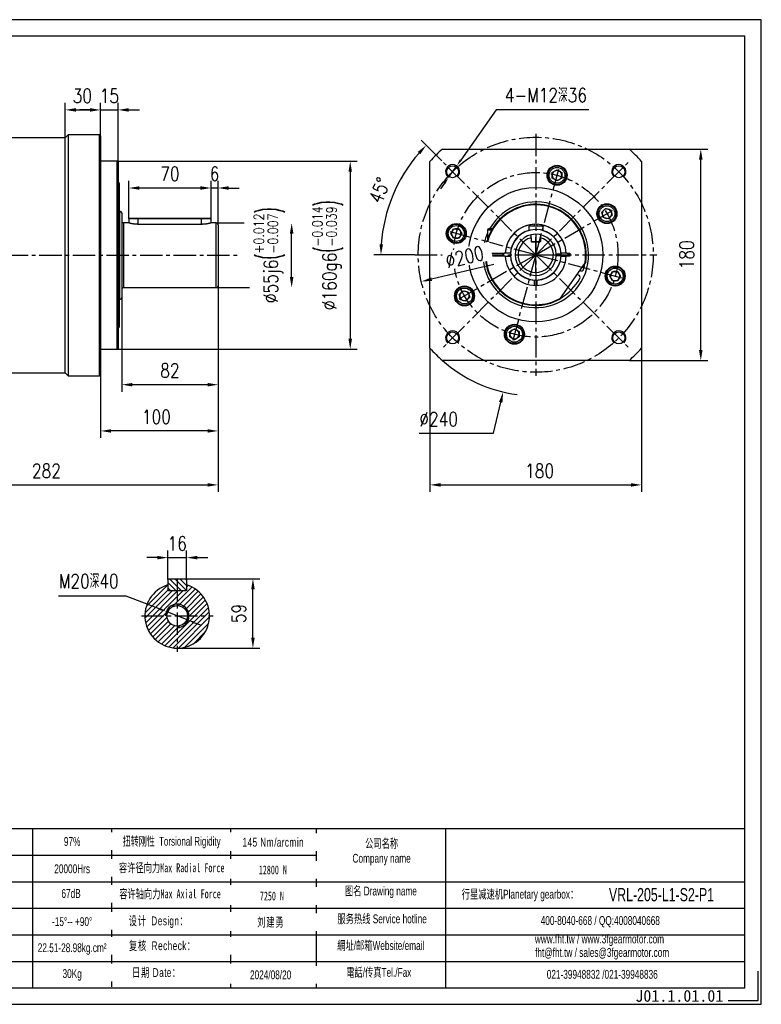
# Model space of a CAD drawing. Header units: millimetres. Extents: x 2126 to 3311, y 267 to 1104.
# Tile 6 of 6: x 2680 to 3311, y 267 to 1104. Entities that reach past the tile are written whole.
import ezdxf

# ---------------------------------------------------------------- set-up
doc = ezdxf.new("R2010")
doc.units = ezdxf.units.MM
doc.linetypes.add('CENTER2', pattern=[28.575, 19.05, -3.175, 3.175, -3.175])
for name, color, linetype in [('1轮廓实线层', 7, 'Continuous'), ('2细线层', 4, 'Continuous'), ('3中心线层', 1, 'CENTER2'), ('5剖面线层', 2, 'Continuous'), ('6文字层', 3, 'Continuous'), ('7标注层', 4, 'Continuous'), ('SLD-0', 7, 'Continuous'), ('图框_外框线', 7, 'Continuous')]:
    doc.layers.add(name, color=color, linetype=linetype)
doc.styles.add('TH_GBDIM', font='romans.shx', dxfattribs={"width": 0.8, "bigfont": 'gbcbig.shx'})
doc.styles.add('标准', font='arial.ttf', dxfattribs={"width": 0.667})
doc.styles.add('样式 1', font='txt')
doc.dimstyles.new('TH_GBDIM', dxfattribs={"dimscale": 6, "dimtxt": 4.5, "dimasz": 3, "dimexe": 2, "dimexo": 0, "dimgap": 1.5, "dimtad": 1, "dimdec": 1, "dimdsep": 46, "dimtxsty": 'TH_GBDIM', "dimcen": 2.5, "dimclrd": 130, "dimclre": 130, "dimclrt": 3, "dimadec": 0, "dimazin": 0, "dimtfac": 0.714286, "dimtdec": 1, "dimtmove": 0, "dimatfit": 3, "dimfxl": 1, "dimtzin": 0, "dimlwd": -1, "dimlwe": -1, "dimarcsym": 0})

# ---------------------------------------------------------------- blocks, each defined once
blk = doc.blocks.new('*U7')
at = {"layer": '3中心线层'}
blk.add_line((-39.9, -39.9), (39.9, 39.9), dxfattribs=at)
blk = doc.blocks.new('*U6')
at = {"layer": '1轮廓实线层', "color": 0, "linetype": 'ByBlock', "lineweight": -2, "transparency": 16777216}
for p, rotation in [((2649.2, 4079.53), 90), ((2649.2, 3999.73), 180), ((2729.01, 3999.73), 270)]:
    blk.add_blockref('*U7', p, dxfattribs=dict(at, rotation=rotation))
blk.add_blockref('*U7', (2729.01, 4079.53), dxfattribs=at)
blk = doc.blocks.new('*D8')
at = {"layer": '7标注层', "color": 130}
for p, q in [((3039.27, 984.02), (3021.69, 1001.6)), ((3016.08, 904.21), (2981.35, 904.21))]:
    blk.add_line(p, q, dxfattribs=at)
blk.add_arc((3119.08, 904.21), 131.73, 138.91535, 176.08465, dxfattribs=at)
for points in [[(3020.88, 989.76), (3018.69, 991.8), (3025.93, 997.36)], [(2986.16, 913.26), (2989.15, 913.15), (2987.35, 904.21)]]:
    blk.add_solid(points, dxfattribs=at)
at = {"layer": 'Defpoints', "color": 0}
for p in [(3039.27, 984.02), (3005, 970.07), (3016.08, 904.21), (3119.08, 904.21), (3222.08, 904.21)]:
    blk.add_point(p, dxfattribs=at)
at = {"layer": '7标注层', "color": 3, "insert": (2986.19, 958.96), "char_height": 12, "attachment_point": 5, "rotation": 67.60753, "style": 'TH_GBDIM'}
blk.add_mtext('45%%d', dxfattribs=at)
blk = doc.blocks.new('*D9')
at = {"layer": '7标注层', "color": 130}
for p, q in [((3085.35, 1027.48), (3055.27, 984.73)), ((3164.17, 1027.48), (3085.35, 1027.48)), ((3044.91, 970.01), (3051.82, 979.83)), ((3041.46, 965.11), (3038.01, 960.2))]:
    blk.add_line(p, q, dxfattribs=at)
for points in [[(3054.45, 985.31), (3056.09, 984.16), (3051.82, 979.83)], [(3042.28, 964.53), (3040.64, 965.68), (3044.91, 970.01)]]:
    blk.add_solid(points, dxfattribs=at)
at = {"layer": 'Defpoints', "color": 0}
for p in [(3051.82, 979.83), (3044.91, 970.01)]:
    blk.add_point(p, dxfattribs=at)
at = {"layer": '7标注层', "color": 3, "insert": (3127.76, 1039.94), "char_height": 12, "attachment_point": 5, "style": 'TH_GBDIM'}
blk.add_mtext('{4-M12深36}{}{}', dxfattribs=at)
blk = doc.blocks.new('*D10')
at = {"layer": '7标注层', "color": 130}
for p, q in [((3029.08, 824.84), (3029.08, 702.44)), ((3209.08, 824.84), (3209.08, 702.44)), ((3038.08, 708.44), (3200.08, 708.44))]:
    blk.add_line(p, q, dxfattribs=at)
for points in [[(3038.08, 709.94), (3038.08, 706.94), (3029.08, 708.44)], [(3200.08, 706.94), (3200.08, 709.94), (3209.08, 708.44)]]:
    blk.add_solid(points, dxfattribs=at)
at = {"layer": 'Defpoints', "color": 0}
for p in [(3029.08, 824.84), (3209.08, 824.84), (3209.08, 708.44)]:
    blk.add_point(p, dxfattribs=at)
at = {"layer": '7标注层', "color": 3, "insert": (3122.34, 720.44), "char_height": 12, "attachment_point": 5, "style": 'TH_GBDIM'}
blk.add_mtext('180', dxfattribs=at)
blk = doc.blocks.new('*D11')
at = {"layer": '7标注层', "color": 130}
for p, q in [((2713.07, 614.17), (2770.4, 614.17)), ((2770.4, 614.17), (2799.15, 602.89)), ((2823.35, 593.39), (2804.73, 600.69)), ((2828.94, 591.19), (2834.52, 589))]:
    blk.add_line(p, q, dxfattribs=at)
for points in [[(2798.78, 601.95), (2799.51, 603.82), (2804.73, 600.69)], [(2829.3, 592.13), (2828.57, 590.26), (2823.35, 593.39)]]:
    blk.add_solid(points, dxfattribs=at)
at = {"layer": 'Defpoints', "color": 0}
for p in [(2804.73, 600.69), (2823.35, 593.39)]:
    blk.add_point(p, dxfattribs=at)
at = {"layer": '7标注层', "color": 3, "insert": (2738.74, 626.63), "char_height": 12, "attachment_point": 5, "style": 'TH_GBDIM'}
blk.add_mtext('{M20深40}{}{}', dxfattribs=at)
blk = doc.blocks.new('*D12')
at = {"layer": '7标注层', "color": 130}
for p, q in [((2797.04, 646.55), (2788.04, 646.55)), ((2806.04, 627.94), (2806.04, 652.55)), ((2806.04, 646.55), (2822.04, 646.55)), ((2822.04, 627.94), (2822.04, 652.55)), ((2831.04, 646.55), (2840.04, 646.55))]:
    blk.add_line(p, q, dxfattribs=at)
for points in [[(2797.04, 645.05), (2797.04, 648.05), (2806.04, 646.55)], [(2831.04, 648.05), (2831.04, 645.05), (2822.04, 646.55)]]:
    blk.add_solid(points, dxfattribs=at)
at = {"layer": 'Defpoints', "color": 0}
for p in [(2822.04, 646.55), (2806.04, 627.94), (2822.04, 627.94)]:
    blk.add_point(p, dxfattribs=at)
at = {"layer": '7标注层', "color": 3, "insert": (2814.04, 658.55), "char_height": 12, "attachment_point": 5, "style": 'TH_GBDIM'}
blk.add_mtext('16', dxfattribs=at)
blk = doc.blocks.new('*D13')
at = {"layer": '7标注层', "color": 130}
for p, q in [((2821.44, 628.54), (2884.46, 628.54)), ((2878.46, 578.54), (2878.46, 619.54)), ((2814.04, 569.54), (2884.46, 569.54))]:
    blk.add_line(p, q, dxfattribs=at)
for points in [[(2879.96, 619.54), (2876.96, 619.54), (2878.46, 628.54)], [(2876.96, 578.54), (2879.96, 578.54), (2878.46, 569.54)]]:
    blk.add_solid(points, dxfattribs=at)
at = {"layer": 'Defpoints', "color": 0}
for p in [(2821.44, 628.54), (2878.46, 628.54), (2814.04, 569.54)]:
    blk.add_point(p, dxfattribs=at)
at = {"layer": '7标注层', "color": 3, "insert": (2866.46, 599.04), "char_height": 12, "attachment_point": 5, "rotation": 90, "style": 'TH_GBDIM'}
blk.add_mtext('59', dxfattribs=at)
blk = doc.blocks.new('*D14')
at = {"layer": '7标注层', "color": 130}
for p, q in [((2847.31, 931.31), (2871.11, 931.31)), ((2911.4, 885.31), (2911.4, 922.31)), ((2847.31, 876.31), (2875.55, 876.31))]:
    blk.add_line(p, q, dxfattribs=at)
for points in [[(2912.9, 922.31), (2909.9, 922.31), (2911.4, 931.31)], [(2909.9, 885.31), (2912.9, 885.31), (2911.4, 876.31)]]:
    blk.add_solid(points, dxfattribs=at)
at = {"layer": 'Defpoints', "color": 0}
for p in [(2847.31, 931.31), (2911.4, 931.31), (2847.31, 876.31)]:
    blk.add_point(p, dxfattribs=at)
at = {"layer": '7标注层', "color": 3, "insert": (2892.34, 903.81), "char_height": 12, "attachment_point": 5, "rotation": 90, "style": 'TH_GBDIM'}
blk.add_mtext('{%%c55}{}{j6\\H0.7143x;{\\H2x;\\W0.5;(}\\S+0.012^ -0.007;{\\H2x;\\W0.5;)}}', dxfattribs=at)
blk = doc.blocks.new('*D15')
at = {"layer": '7标注层', "color": 130}
for p, q in [((2763.01, 983.81), (2967.24, 983.81)), ((2961.24, 974.81), (2961.24, 832.81)), ((2763.01, 823.81), (2967.24, 823.81))]:
    blk.add_line(p, q, dxfattribs=at)
for points in [[(2962.74, 974.81), (2959.74, 974.81), (2961.24, 983.81)], [(2959.74, 832.81), (2962.74, 832.81), (2961.24, 823.81)]]:
    blk.add_solid(points, dxfattribs=at)
at = {"layer": 'Defpoints', "color": 0}
for p in [(2763.01, 983.81), (2763.01, 823.81), (2961.24, 823.81)]:
    blk.add_point(p, dxfattribs=at)
at = {"layer": '7标注层', "color": 3, "insert": (2942.18, 903.81), "char_height": 12, "attachment_point": 5, "rotation": 90, "style": 'TH_GBDIM'}
blk.add_mtext('{%%c160}{}{g6\\H0.7143x;{\\H2x;\\W0.5;(}\\S-0.014^ -0.039;{\\H2x;\\W0.5;)}}', dxfattribs=at)
blk = doc.blocks.new('*D16')
at = {"layer": '7标注层', "color": 130}
for p, q in [((2848.81, 877.81), (2848.81, 787.69)), ((2766.81, 867.81), (2766.81, 787.69)), ((2839.81, 793.69), (2775.81, 793.69))]:
    blk.add_line(p, q, dxfattribs=at)
for points in [[(2775.81, 795.19), (2775.81, 792.19), (2766.81, 793.69)], [(2839.81, 792.19), (2839.81, 795.19), (2848.81, 793.69)]]:
    blk.add_solid(points, dxfattribs=at)
at = {"layer": 'Defpoints', "color": 0}
for p in [(2848.81, 877.81), (2766.81, 867.81), (2766.81, 793.69)]:
    blk.add_point(p, dxfattribs=at)
at = {"layer": '7标注层', "color": 3, "insert": (2807.81, 805.69), "char_height": 12, "attachment_point": 5, "style": 'TH_GBDIM'}
blk.add_mtext('82', dxfattribs=at)
blk = doc.blocks.new('*D17')
at = {"layer": '7标注层', "color": 130}
for p, q in [((2848.81, 877.81), (2848.81, 748.35)), ((2748.81, 802.11), (2748.81, 748.35)), ((2839.81, 754.35), (2757.81, 754.35))]:
    blk.add_line(p, q, dxfattribs=at)
for points in [[(2757.81, 755.85), (2757.81, 752.85), (2748.81, 754.35)], [(2839.81, 752.85), (2839.81, 755.85), (2848.81, 754.35)]]:
    blk.add_solid(points, dxfattribs=at)
at = {"layer": 'Defpoints', "color": 0}
for p in [(2848.81, 877.81), (2748.81, 802.11), (2748.81, 754.35)]:
    blk.add_point(p, dxfattribs=at)
at = {"layer": '7标注层', "color": 3, "insert": (2796.31, 766.35), "char_height": 12, "attachment_point": 5, "style": 'TH_GBDIM'}
blk.add_mtext('100', dxfattribs=at)
blk = doc.blocks.new('*D18')
at = {"layer": '7标注层', "color": 130}
for p, q in [((2718.81, 1003.81), (2718.81, 1033.48)), ((2748.81, 1005.51), (2748.81, 1033.48)), ((2727.81, 1027.48), (2739.81, 1027.48))]:
    blk.add_line(p, q, dxfattribs=at)
for points in [[(2727.81, 1028.98), (2727.81, 1025.98), (2718.81, 1027.48)], [(2739.81, 1025.98), (2739.81, 1028.98), (2748.81, 1027.48)]]:
    blk.add_solid(points, dxfattribs=at)
at = {"layer": 'Defpoints', "color": 0}
for p in [(2748.81, 1027.48), (2748.81, 1005.51), (2718.81, 1003.81)]:
    blk.add_point(p, dxfattribs=at)
at = {"layer": '7标注层', "color": 3, "insert": (2733.35, 1039.48), "char_height": 12, "attachment_point": 5, "style": 'TH_GBDIM'}
blk.add_mtext('30', dxfattribs=at)
blk = doc.blocks.new('*D19')
at = {"layer": '7标注层', "color": 130}
for p, q in [((2748.81, 1005.51), (2748.81, 1033.48)), ((2763.81, 983.01), (2763.81, 1033.48)), ((2739.81, 1027.48), (2730.81, 1027.48)), ((2748.81, 1027.48), (2763.81, 1027.48)), ((2772.81, 1027.48), (2781.81, 1027.48))]:
    blk.add_line(p, q, dxfattribs=at)
for points in [[(2739.81, 1025.98), (2739.81, 1028.98), (2748.81, 1027.48)], [(2772.81, 1028.98), (2772.81, 1025.98), (2763.81, 1027.48)]]:
    blk.add_solid(points, dxfattribs=at)
at = {"layer": 'Defpoints', "color": 0}
for p in [(2763.81, 1027.48), (2748.81, 1005.51), (2763.81, 983.01)]:
    blk.add_point(p, dxfattribs=at)
at = {"layer": '7标注层', "color": 3, "insert": (2756.31, 1039.48), "char_height": 12, "attachment_point": 5, "style": 'TH_GBDIM'}
blk.add_mtext('15', dxfattribs=at)
blk = doc.blocks.new('*D20')
at = {"layer": '7标注层', "color": 130}
for p, q in [((2842.81, 934.71), (2842.81, 967.03)), ((2848.81, 929.81), (2848.81, 967.03)), ((2833.81, 961.03), (2824.81, 961.03)), ((2848.81, 961.03), (2842.81, 961.03)), ((2857.81, 961.03), (2866.81, 961.03))]:
    blk.add_line(p, q, dxfattribs=at)
for points in [[(2833.81, 959.53), (2833.81, 962.53), (2842.81, 961.03)], [(2857.81, 962.53), (2857.81, 959.53), (2848.81, 961.03)]]:
    blk.add_solid(points, dxfattribs=at)
at = {"layer": 'Defpoints', "color": 0}
for p in [(2842.81, 961.03), (2842.81, 934.71), (2848.81, 929.81)]:
    blk.add_point(p, dxfattribs=at)
at = {"layer": '7标注层', "color": 3, "insert": (2845.81, 973.03), "char_height": 12, "attachment_point": 5, "style": 'TH_GBDIM'}
blk.add_mtext('6', dxfattribs=at)
blk = doc.blocks.new('*D21')
at = {"layer": '7标注层', "color": 130}
for p, q in [((2772.81, 934.71), (2772.81, 967.03)), ((2842.81, 934.71), (2842.81, 967.03)), ((2833.81, 961.03), (2781.81, 961.03))]:
    blk.add_line(p, q, dxfattribs=at)
for points in [[(2781.81, 962.53), (2781.81, 959.53), (2772.81, 961.03)], [(2833.81, 959.53), (2833.81, 962.53), (2842.81, 961.03)]]:
    blk.add_solid(points, dxfattribs=at)
at = {"layer": 'Defpoints', "color": 0}
for p in [(2772.81, 961.03), (2772.81, 934.71), (2842.81, 934.71)]:
    blk.add_point(p, dxfattribs=at)
at = {"layer": '7标注层', "color": 3, "insert": (2807.81, 973.03), "char_height": 12, "attachment_point": 5, "style": 'TH_GBDIM'}
blk.add_mtext('70', dxfattribs=at)
blk = doc.blocks.new('*D22')
at = {"layer": '7标注层', "color": 130}
for p, q in [((3119.08, 889.21), (3119.08, 919.21)), ((3104.08, 904.21), (3134.08, 904.21)), ((3083.03, 752.43), (3089.27, 778.7)), ((3019.8, 752.43), (3083.03, 752.43))]:
    blk.add_line(p, q, dxfattribs=at)
blk.add_arc((3119.08, 904.21), 120, 228.59038, 262.37086, dxfattribs=at)
blk.add_solid([(3090.73, 778.36), (3087.81, 779.05), (3091.35, 787.46)], dxfattribs=at)
at = {"layer": 'Defpoints', "color": 0}
for p in [(3146.81, 1020.96), (3091.35, 787.46)]:
    blk.add_point(p, dxfattribs=at)
at = {"layer": '7标注层', "color": 3, "insert": (3036.48, 764.43), "char_height": 12, "attachment_point": 5, "style": 'TH_GBDIM'}
blk.add_mtext('{∅240}{}{}', dxfattribs=at)
blk = doc.blocks.new('*D23')
at = {"layer": '7标注层', "color": 130}
for p, q in [((3198.45, 994.21), (3265.51, 994.21)), ((3259.51, 823.21), (3259.51, 985.21)), ((3198.45, 814.21), (3265.51, 814.21))]:
    blk.add_line(p, q, dxfattribs=at)
for points in [[(3261.01, 985.21), (3258.01, 985.21), (3259.51, 994.21)], [(3258.01, 823.21), (3261.01, 823.21), (3259.51, 814.21)]]:
    blk.add_solid(points, dxfattribs=at)
at = {"layer": 'Defpoints', "color": 0}
for p in [(3198.45, 994.21), (3259.51, 994.21), (3198.45, 814.21)]:
    blk.add_point(p, dxfattribs=at)
at = {"layer": '7标注层', "color": 3, "insert": (3247.51, 904.21), "char_height": 12, "attachment_point": 5, "rotation": 90, "style": 'TH_GBDIM'}
blk.add_mtext('180', dxfattribs=at)
blk = doc.blocks.new('*D28')
at = {"layer": '7标注层', "color": 130}
for p, q in [((2848.81, 877.81), (2848.81, 702.44)), ((2566.81, 814.61), (2566.81, 702.44)), ((2575.81, 708.44), (2839.81, 708.44))]:
    blk.add_line(p, q, dxfattribs=at)
for points in [[(2575.81, 709.94), (2575.81, 706.94), (2566.81, 708.44)], [(2839.81, 706.94), (2839.81, 709.94), (2848.81, 708.44)]]:
    blk.add_solid(points, dxfattribs=at)
at = {"layer": 'Defpoints', "color": 0}
for p in [(2848.81, 877.81), (2566.81, 814.61), (2848.81, 708.44)]:
    blk.add_point(p, dxfattribs=at)
at = {"layer": '7标注层', "color": 3, "insert": (2702.74, 720.44), "char_height": 12, "attachment_point": 5, "style": 'TH_GBDIM'}
blk.add_mtext('282', dxfattribs=at)
blk = doc.blocks.new('*D31')
at = {"layer": '7标注层', "color": 130}
blk.add_line((3083.41, 895.87), (3030.46, 883.5), dxfattribs=at)
blk.add_solid([(3030.12, 884.96), (3030.81, 882.04), (3021.7, 881.45)], dxfattribs=at)
at = {"layer": 'Defpoints', "color": 0}
for p in [(3216.45, 926.97), (3021.7, 881.45)]:
    blk.add_point(p, dxfattribs=at)
at = {"layer": '7标注层', "color": 3, "insert": (3058.59, 902.39), "char_height": 12, "attachment_point": 5, "rotation": 13.15674, "style": 'TH_GBDIM'}
blk.add_mtext('∅200', dxfattribs=at)

msp = doc.modelspace()

# ---------------------------------------------------------------- hatches: boundary and pattern name
at = {"layer": '5剖面线层'}
h = msp.add_hatch(dxfattribs=at)
h.set_pattern_fill('ANSI31', color=256, angle=90)
h.set_pattern_definition([(135, (535.024, -2505.191), (-2.245064, -2.245064), [])])
h.paths.add_polyline_path([(2822.04, 627.94), (2821.44, 628.54), (2814.04, 628.54), (2814.04, 618.54), (2821.44, 618.54), (2822.04, 619.14)])
h.paths.add_polyline_path([(2814.04, 628.54), (2806.64, 628.54), (2806.04, 627.94), (2806.04, 619.14), (2806.64, 618.54), (2814.04, 618.54)])
h = msp.add_hatch(dxfattribs=at)
h.set_pattern_fill('ANSI31', color=256)
h.set_pattern_definition([(45, (535.024, -2505.191), (-2.245064, 2.245064), [])])
h.paths.add_polyline_path([(2822.04, 623.35), (2822.04, 619.14), (2822.04, 618.54), (2821.44, 618.54), (2814.04, 618.54), (2814.04, 607.04, -0.414214), (2824.04, 597.04), (2841.54, 597.04, 0.330174)])
h.paths.add_polyline_path([(2841.54, 597.04), (2824.04, 597.04, -0.414214), (2814.04, 587.04), (2814.04, 569.54, 0.414214)])
h.paths.add_polyline_path([(2814.04, 587.04), (2814.04, 588.29, -0.414214), (2805.29, 597.04), (2786.54, 597.04, 0.414214), (2814.04, 569.54)])
h.paths.add_polyline_path([(2814.04, 618.54), (2806.64, 618.54), (2806.04, 618.54), (2806.04, 619.14), (2806.04, 623.35, 0.330174), (2786.54, 597.04), (2804.04, 597.04, -0.414214), (2814.04, 607.04)])
h.paths.add_polyline_path([(2814.04, 605.79), (2814.04, 607.04, 0.414214), (2804.04, 597.04), (2805.29, 597.04, -0.414214)], flags=17)
h.paths.add_polyline_path([(2814.04, 607.04), (2814.04, 605.79, -0.414214), (2822.79, 597.04), (2824.04, 597.04, 0.414214)], flags=17)
h.paths.add_polyline_path([(2824.04, 597.04), (2822.79, 597.04, -0.414214), (2814.04, 588.29), (2814.04, 587.04, 0.414214)], flags=17)

# ---------------------------------------------------------------- linework, layer by layer
at = {"layer": '1轮廓实线层', "linetype": 'Continuous', "lineweight": 30}
for p, q in [((2721.31, 1006.31), (2718.81, 1003.81)), ((2748.01, 1006.31), (2721.31, 1006.31)), ((2721.31, 1006.31), (2721.31, 801.31)), ((2748.81, 1005.51), (2748.01, 1006.31)), ((2748.01, 801.31), (2748.01, 1006.31)), ((2748.81, 1005.51), (2748.81, 802.11)), ((2718.81, 1003.81), (2658.11, 1003.81)), ((2718.81, 803.81), (2718.81, 1003.81)), ((3039.7, 994.21), (3198.45, 994.21)), ((2763.01, 983.81), (2748.81, 983.81)), ((2763.81, 983.01), (2763.01, 983.81)), ((2763.01, 903.81), (2763.01, 983.81)), ((2763.81, 983.01), (2763.81, 903.81)), ((3029.08, 824.84), (3029.08, 983.58)), ((3209.08, 983.58), (3209.08, 824.84)), ((3133.19, 974.13), (3137.19, 976.44)), ((3133.19, 969.52), (3133.19, 974.13)), ((3137.19, 976.44), (3141.19, 974.13)), ((3141.19, 974.13), (3141.19, 969.52)), ((3144.84, 974.35), (3144.79, 974.34)), ((3145.17, 972.88), (3145.13, 972.87)), ((2764.81, 964.81), (2763.81, 965.81)), ((2764.81, 903.81), (2764.81, 964.81)), ((3137.19, 967.21), (3133.19, 969.52)), ((3141.19, 969.52), (3137.19, 967.21)), ((2765.31, 941.31), (2764.81, 941.31)), ((2765.31, 903.81), (2765.31, 941.31)), ((2766.81, 939.81), (2766.81, 903.81)), ((3175.24, 940.41), (3178.5, 943.67)), ((3176.43, 935.94), (3175.24, 940.41)), ((3178.5, 943.67), (3182.96, 942.48)), ((3182.96, 942.48), (3184.16, 938.02)), ((2772.81, 931.31), (2768.31, 931.31)), ((2768.31, 931.31), (2768.31, 903.81)), ((2773.41, 935.31), (2772.81, 934.71)), ((2772.81, 934.71), (2772.81, 931.31)), ((2780.81, 934.71), (2772.81, 934.71)), ((2773.41, 935.31), (2780.81, 935.31)), ((2780.81, 934.71), (2780.81, 935.31)), ((2780.81, 935.31), (2834.81, 935.31)), ((2834.81, 934.71), (2780.81, 934.71)), ((2780.81, 930.12), (2780.81, 934.71)), ((2834.81, 930.12), (2780.81, 930.12)), ((2834.81, 935.31), (2834.81, 934.71)), ((2834.81, 935.31), (2842.21, 935.31)), ((2842.81, 934.71), (2834.81, 934.71)), ((2834.81, 930.12), (2834.81, 934.71)), ((2842.81, 934.71), (2842.21, 935.31)), ((2842.81, 931.31), (2842.81, 934.71)), ((2847.31, 931.31), (2842.81, 931.31)), ((2847.31, 903.81), (2847.31, 931.31)), ((3048.94, 929.97), (3048.95, 929.92)), ((3050.41, 930.31), (3050.42, 930.26)), ((3117.83, 930.18), (3117.83, 929.68)), ((3120.33, 929.68), (3120.33, 930.18)), ((3180.89, 934.75), (3176.43, 935.94)), ((3184.16, 938.02), (3180.89, 934.75)), ((3186.09, 934.31), (3186.04, 934.34)), ((3186.89, 935.59), (3186.84, 935.61)), ((2848.81, 929.81), (2848.81, 903.81)), ((3046.84, 922.33), (3049.15, 926.33)), ((3049.15, 918.33), (3046.84, 922.33)), ((3049.15, 926.33), (3053.77, 926.33)), ((3053.77, 926.33), (3056.08, 922.33)), ((3056.08, 922.33), (3053.77, 918.33)), ((3078.08, 925.21), (3078.08, 917.17)), ((3081.55, 925.21), (3078.08, 925.21)), ((3079.33, 926.46), (3082.28, 926.46)), ((3113.08, 928.41), (3113.51, 928.51)), ((3117.83, 928.51), (3113.08, 928.51)), ((3113.08, 928.51), (3113.08, 924.94)), ((3117.83, 929.68), (3117.83, 928.51)), ((3120.33, 928.51), (3117.83, 928.51)), ((3120.33, 928.51), (3120.33, 929.68)), ((3125.08, 928.51), (3120.33, 928.51)), ((3124.64, 928.51), (3125.08, 928.41)), ((3125.08, 928.51), (3125.08, 924.94)), ((3053.77, 918.33), (3049.15, 918.33)), ((3115.08, 918.67), (3115.08, 921.25)), ((3115.08, 918.67), (3115.08, 915.61)), ((3115.08, 917.84), (3115.08, 915.21)), ((3115.08, 915.61), (3115.48, 915.21)), ((3123.08, 915.21), (3115.08, 915.21)), ((3115.48, 915.21), (3122.68, 915.21)), ((3122.68, 915.21), (3123.08, 915.61)), ((3123.08, 921.25), (3123.08, 918.67)), ((3123.08, 918.67), (3123.08, 915.61)), ((3123.08, 915.21), (3123.08, 917.84)), ((3076.59, 905.46), (3076.09, 905.46)), ((3076.59, 905.46), (3092.61, 905.46)), ((3081.08, 905.46), (3081.08, 902.96)), ((3091.08, 902.96), (3091.08, 905.46)), ((3093.11, 905.46), (3092.61, 905.46)), ((3093.61, 905.46), (3093.11, 905.46)), ((3097.53, 905.46), (3093.61, 905.46)), ((3140.62, 905.46), (3140.47, 905.46)), ((3144.55, 905.46), (3140.62, 905.46)), ((3145.05, 905.46), (3144.55, 905.46)), ((3145.55, 905.46), (3145.05, 905.46)), ((3145.55, 905.46), (3148.08, 905.46)), ((3147.5, 902.96), (3147.5, 905.46)), ((3148.08, 905.46), (3148.08, 902.96)), ((2763.01, 823.81), (2763.01, 903.81)), ((2763.81, 903.81), (2763.81, 824.61)), ((2764.81, 842.81), (2764.81, 903.81)), ((2765.31, 866.31), (2765.31, 903.81)), ((2766.81, 903.81), (2766.81, 867.81)), ((2768.31, 903.81), (2768.31, 876.31)), ((2847.31, 876.31), (2847.31, 903.81)), ((2848.81, 903.81), (2848.81, 877.81)), ((3076.09, 902.96), (3076.59, 902.96)), ((3093.11, 902.96), (3076.59, 902.96)), ((3093.11, 902.96), (3093.61, 902.96)), ((3093.61, 902.96), (3097.53, 902.96)), ((3136.87, 904.71), (3136.57, 904.71)), ((3136.57, 903.71), (3136.87, 903.71)), ((3140.57, 904.71), (3136.87, 904.71)), ((3136.87, 903.71), (3140.57, 903.71)), ((3140.29, 867.38), (3160.94, 896.87)), ((3140.62, 902.96), (3144.55, 902.96)), ((3144.55, 902.96), (3145.05, 902.96)), ((3148.08, 902.96), (3145.05, 902.96)), ((3161.6, 897.82), (3160.94, 896.87)), ((3156.68, 890.8), (3157.08, 890.64)), ((3182.07, 886.09), (3184.38, 890.09)), ((3184.38, 890.09), (3189, 890.09)), ((3189, 890.09), (3191.31, 886.09)), ((3117.83, 882.67), (3117.83, 878.74)), ((3120.33, 878.74), (3120.33, 882.67)), ((3155.54, 886.94), (3154.33, 887.44)), ((3184.38, 882.09), (3182.07, 886.09)), ((3189, 882.09), (3184.38, 882.09)), ((3191.31, 886.09), (3189, 882.09)), ((2768.31, 876.31), (2847.31, 876.31)), ((3051.26, 872.83), (3051.31, 872.81)), ((3052.06, 874.11), (3052.11, 874.08)), ((3053.99, 870.41), (3057.26, 873.67)), ((3057.26, 873.67), (3061.72, 872.48)), ((3061.72, 872.48), (3062.92, 868.02)), ((3117.83, 878.74), (3117.83, 878.24)), ((3120.33, 878.24), (3120.33, 878.74)), ((3187.75, 878.11), (3187.73, 878.16)), ((3189.22, 878.45), (3189.2, 878.5)), ((2764.81, 866.31), (2765.31, 866.31)), ((3055.19, 865.94), (3053.99, 870.41)), ((3059.65, 864.75), (3055.19, 865.94)), ((3062.92, 868.02), (3059.65, 864.75)), ((3140.29, 867.38), (3139.63, 866.44)), ((2763.81, 841.81), (2764.81, 842.81)), ((3096.96, 838.91), (3100.96, 841.21)), ((3096.96, 834.29), (3096.96, 838.91)), ((3100.96, 841.21), (3104.96, 838.91)), ((3104.96, 838.91), (3104.96, 834.29)), ((3092.98, 835.54), (3093.03, 835.56)), ((3093.32, 834.07), (3093.36, 834.09)), ((3100.96, 831.98), (3096.96, 834.29)), ((3104.96, 834.29), (3100.96, 831.98)), ((2748.81, 823.81), (2763.01, 823.81)), ((2763.01, 823.81), (2763.81, 824.61)), ((3198.45, 814.21), (3039.7, 814.21)), ((2658.11, 803.81), (2718.81, 803.81)), ((2718.81, 803.81), (2721.31, 801.31)), ((2721.31, 801.31), (2748.01, 801.31)), ((2748.01, 801.31), (2748.81, 802.11))]:
    msp.add_line(p, q, dxfattribs=at)
at = {"layer": '1轮廓实线层'}
for p, q in [((2806.64, 628.54), (2806.04, 627.94)), ((2806.64, 628.54), (2821.44, 628.54)), ((2822.04, 627.94), (2821.44, 628.54)), ((2806.04, 627.94), (2806.04, 619.14)), ((2822.04, 627.94), (2822.04, 619.14)), ((2806.04, 619.14), (2806.64, 618.54)), ((2806.04, 618.54), (2806.04, 619.14)), ((2806.64, 618.54), (2806.04, 618.54)), ((2806.64, 618.54), (2821.44, 618.54)), ((2821.44, 618.54), (2822.04, 619.14)), ((2822.04, 618.54), (2821.44, 618.54)), ((2822.04, 619.14), (2822.04, 618.54))]:
    msp.add_line(p, q, dxfattribs=at)
at = {"layer": '1轮廓实线层', "linetype": 'Continuous', "lineweight": 30, "flags": 128}
for points in [[(3076.59, 905.46), (3076.58, 904.21), (3076.59, 902.98)], [(3159.76, 891.9), (3160.55, 894.92), (3160.92, 896.75)]]:
    msp.add_lwpolyline(points, dxfattribs=at)
at = {"layer": '1轮廓实线层', "linetype": 'Continuous', "lineweight": 30}
for centre, radius in [((3137.19, 971.83), 8.5), ((3048.37, 974.92), 5.1), ((3137.19, 971.83), 8), ((3137.19, 971.83), 6.75), ((3189.79, 974.92), 5.1), ((3119.08, 904.21), 57.15), ((3179.7, 939.21), 8.5), ((3179.7, 939.21), 8), ((3179.7, 939.21), 6.75), ((3051.46, 922.33), 8.5), ((3051.46, 922.33), 8), ((3051.46, 922.33), 6.75), ((3186.69, 886.09), 8.5), ((3186.69, 886.09), 8), ((3186.69, 886.09), 6.75), ((3058.45, 869.21), 8.5), ((3058.45, 869.21), 8), ((3058.45, 869.21), 6.75), ((3048.37, 833.5), 5.1), ((3100.96, 836.6), 8.5), ((3100.96, 836.6), 8), ((3100.96, 836.6), 6.75), ((3189.79, 833.5), 5.1)]:
    msp.add_circle(centre, radius, dxfattribs=at)
at = {"layer": '1轮廓实线层'}
msp.add_circle((2814.04, 597.04), 8.75, dxfattribs=at)
at = {"layer": '1轮廓实线层', "linetype": 'Continuous', "lineweight": 30}
for centre, radius, start, end in [((3119.08, 904.21), 120, 131.40962, 138.59038), ((3119.08, 904.21), 120, 41.40962, 48.59038), ((3137.19, 971.83), 8.05, 18.28595, 7.53891), ((3137.19, 971.83), 4, 120, 180), ((3137.19, 971.83), 4, 180, 240), ((3137.19, 971.83), 4, 60, 120), ((3137.19, 971.83), 4, 0, 60), ((3137.19, 971.83), 4, 300, 0), ((3137.19, 971.83), 8.05, 7.53891, 18.28595), ((3137.19, 971.83), 4, 240, 300), ((3119.08, 904.21), 45, 180, 150.36688), ((3119.08, 904.21), 43, 351.44673, 178.33419), ((3119.08, 904.21), 42.5, 350.05762, 178.31459), ((3179.7, 939.21), 8.05, 333.28595, 322.53891), ((2765.31, 939.81), 1.5, 0, 90), ((3179.7, 939.21), 4, 135, 195), ((3179.7, 939.21), 4, 75, 135), ((3179.7, 939.21), 4, 15, 75), ((3179.7, 939.21), 4, 315, 15), ((2768.31, 932.81), 1.5, 180, 270), ((2847.31, 929.81), 1.5, 0, 90), ((3051.46, 922.33), 8.05, 108.28595, 97.53891), ((3051.46, 922.33), 8.05, 97.53891, 108.28595), ((3119.08, 904.21), 26, 2.75567, 177.24433), ((3119.08, 904.21), 26, 92.75567, 177.24433), ((3119.08, 904.21), 26, 2.75567, 87.24433), ((3179.7, 939.21), 4, 195, 255), ((3179.7, 939.21), 4, 255, 315), ((3179.7, 939.21), 8.05, 322.53891, 333.28595), ((3051.46, 922.33), 4, 150, 210), ((3051.46, 922.33), 4, 90, 150), ((3051.46, 922.33), 4, 30, 90), ((3051.46, 922.33), 4, 330, 30), ((3119.08, 904.21), 45, 155.65935, 180), ((3079.33, 925.21), 1.25, 90, 180), ((3119.08, 904.21), 21.58, 106.14501, 176.67893), ((3119.08, 904.21), 21.5, 1.33258, 358.66742), ((3119.08, 904.21), 17.5, 1.63725, 358.36275), ((3119.08, 904.21), 21.58, 3.32107, 73.85499), ((3051.46, 922.33), 4, 210, 270), ((3051.46, 922.33), 4, 270, 330), ((3119.08, 904.21), 15, 105.46601, 74.53399), ((3119.08, 904.21), 27.5, 177.39475, 182.60525), ((3119.08, 904.21), 27.5, 357.39475, 2.60525), ((3119.08, 904.21), 43, 181.66581, 298.55327), ((3119.08, 904.21), 42.5, 181.68541, 299.94238), ((3119.08, 904.21), 26, 182.75567, 357.24433), ((3119.08, 904.21), 21.58, 183.32107, 266.67893), ((3119.08, 904.21), 21.58, 273.32107, 356.67893), ((3119.08, 904.21), 21.1, 358.64215, 1.35785), ((3157.84, 892.48), 2, 247.5, 343.16808), ((3186.69, 886.09), 8.05, 288.28595, 277.53891), ((3186.69, 886.09), 4, 150, 210), ((3186.69, 886.09), 4, 90, 150), ((3186.69, 886.09), 4, 30, 90), ((3186.69, 886.09), 4, 330, 30), ((3119.08, 904.21), 42.5, 299.94238, 331.83192), ((3154.78, 885.09), 2, 331.83192, 67.5), ((3186.69, 886.09), 4, 210, 270), ((3186.69, 886.09), 4, 270, 330), ((2768.31, 874.81), 1.5, 90, 180), ((2847.31, 877.81), 1.5, 270, 0), ((3058.45, 869.21), 8.05, 153.28595, 142.53891), ((3058.45, 869.21), 8.05, 142.53891, 153.28595), ((3058.45, 869.21), 4, 135, 195), ((3058.45, 869.21), 4, 75, 135), ((3058.45, 869.21), 4, 15, 75), ((3186.69, 886.09), 8.05, 277.53891, 288.28595), ((2765.31, 867.81), 1.5, 270, 0), ((3058.45, 869.21), 4, 195, 255), ((3058.45, 869.21), 4, 255, 315), ((3058.45, 869.21), 4, 315, 15), ((3100.96, 836.6), 8.05, 198.28595, 187.53891), ((3100.96, 836.6), 4, 120, 180), ((3100.96, 836.6), 4, 60, 120), ((3100.96, 836.6), 4, 0, 60), ((3100.96, 836.6), 8.05, 187.53891, 198.28595), ((3100.96, 836.6), 4, 180, 240), ((3100.96, 836.6), 4, 240, 300), ((3100.96, 836.6), 4, 300, 0), ((3119.08, 904.21), 120, 221.40962, 228.59038), ((3119.08, 904.21), 120, 311.40962, 318.59038)]:
    msp.add_arc(centre, radius, start, end, dxfattribs=at)
at = {"layer": '1轮廓实线层'}
msp.add_arc((2814.04, 597.04), 27.5, 106.91239, 73.08761, dxfattribs=at)
at = {"layer": '1轮廓实线层', "linetype": 'Continuous', "lineweight": 30}
for points, knots in [([(2780.81, 930.12), (2780.6, 930.12), (2780.05, 930.13), (2779.18, 930.17), (2778.34, 930.23), (2777.52, 930.32), (2776.74, 930.43), (2776.02, 930.55), (2775.34, 930.68), (2774.72, 930.82), (2774.18, 930.94), (2773.71, 931.06), (2773.43, 931.14), (2773.19, 931.2), (2773.03, 931.25), (2772.88, 931.29), (2772.8, 931.31), (2772.82, 931.31), (2772.82, 931.31)], [0, 0, 0, 0, 0.051148, 0.129059, 0.208519, 0.259667, 0.337497, 0.416752, 0.469278, 0.549205, 0.630623, 0.68408, 0.765518, 0.793059, 0.848673, 0.900666, 0.979891, 1, 1, 1, 1]), ([(2842.8, 931.31), (2842.8, 931.31), (2842.79, 931.31), (2842.68, 931.27), (2842.48, 931.22), (2842.17, 931.13), (2841.79, 931.03), (2841.33, 930.91), (2840.77, 930.79), (2840.14, 930.65), (2839.44, 930.52), (2838.67, 930.4), (2837.86, 930.29), (2837.22, 930.23), (2836.55, 930.18), (2836.08, 930.15), (2835.59, 930.13), (2835.2, 930.12), (2834.94, 930.12), (2834.81, 930.12)], [0, 0, 0, 0, 0.060755, 0.111255, 0.188129, 0.266458, 0.317574, 0.395331, 0.474488, 0.527428, 0.608004, 0.690117, 0.743423, 0.824649, 0.852126, 0.907619, 0.938307, 0.968995, 1, 1, 1, 1]), ([(3115.08, 918.67), (3115.08, 918.44), (3115.08, 918.16), (3115.08, 917.88), (3115.08, 917.84)], [0, 0, 0, 0, 0.838299, 1, 1, 1, 1]), ([(3123.08, 917.84), (3123.08, 917.88), (3123.08, 918.16), (3123.08, 918.44), (3123.08, 918.67)], [0, 0, 0, 0, 0.161701, 1, 1, 1, 1])]:
    msp.add_open_spline(points, degree=3, knots=knots, dxfattribs=at)
at = {"layer": '2细线层'}
for centre, radius, start, end in [((3048.37, 974.92), 6, 315, 226.71913), ((3189.79, 974.92), 6, 315, 226.71913), ((3048.37, 833.5), 6, 315, 226.71913), ((3189.79, 833.5), 6, 315, 226.71913), ((2814.04, 597.04), 10, 270, 180)]:
    msp.add_arc(centre, radius, start, end, dxfattribs=at)
at = {"layer": '3中心线层'}
for p, q in [((3119.08, 1007.21), (3119.08, 801.21)), ((3119.08, 904.21), (3138.61, 977.11)), ((3119.08, 904.21), (3184.44, 941.95)), ((3119.08, 904.21), (3046.18, 923.74)), ((2553.81, 903.81), (2864.93, 903.81)), ((3016.08, 904.21), (3222.08, 904.21)), ((3119.08, 904.21), (3053.72, 866.47)), ((3119.08, 904.21), (3099.54, 831.31)), ((3119.08, 904.21), (3191.98, 884.68)), ((2814.04, 628.54), (2814.04, 566.54)), ((2783.54, 597.04), (2844.54, 597.04))]:
    msp.add_line(p, q, dxfattribs=at)
for radius in [100, 70]:
    msp.add_circle((3119.08, 904.21), radius, dxfattribs=at)
at = {"layer": 'SLD-0'}
msp.add_line((2690.98, 416.02), (2690.98, 280.63), dxfattribs=at)
at = {"layer": '图框_外框线'}
for p, q in [((2231.02, 416.02), (3296.91, 416.02)), ((2758.24, 416.02), (2758.24, 281.38)), ((2859.41, 416.02), (2859.41, 280.63)), ((2932.22, 416.02), (2932.22, 280.63)), ((3042.27, 416.02), (3042.27, 280.63)), ((2333.17, 393.43), (2932.22, 393.43)), ((2231.02, 370.84), (3296.91, 370.84)), ((2333.17, 348.25), (3296.91, 348.25)), ((2333.17, 325.66), (3296.91, 325.66)), ((2333.17, 303.07), (3296.91, 303.07))]:
    msp.add_line(p, q, dxfattribs=at)
at = {"layer": '图框_外框线', "color": 3}
msp.add_lwpolyline([(2126.38, 266.53), (3311.01, 266.53), (3311.01, 1104.23), (2126.38, 1104.23)], close=True, dxfattribs=at)
at = {"layer": '图框_外框线', "color": 3, "lineweight": 25}
msp.add_lwpolyline([(2196.89, 280.63), (3296.91, 280.63), (3296.91, 1090.13), (2196.89, 1090.13)], close=True, dxfattribs=at)
at = {"layer": '图框_外框线', "color": 3}
msp.add_lwpolyline([(3308.19, 294.74), (3308.19, 269.35), (3282.8, 269.35)], dxfattribs=at)

# ---------------------------------------------------------------- block references
at = {"layer": '1轮廓实线层'}
msp.add_blockref('*U6', (429.97, -3135.42), dxfattribs=at)

# ---------------------------------------------------------------- texts
at = {"layer": '6文字层', "insert": (3203.86, 278.72), "char_height": 10, "width": 80.0425, "attachment_point": 1, "style": '样式 1'}
msp.add_mtext('J01.1.01.01', dxfattribs=at)
at = {"layer": 'SLD-0', "color": 1, "attachment_point": 2, "style": '标准'}
for s, insert, char_height, width in [('97%', (2724.64, 408.81), 7.53, 96.2963), ('{\\fSimSun|b0|i0|c134|p2;公司名称}\\PCompany name', (2987.94, 407.1), 7.5298, 96.2963), ('20000Hrs', (2724.64, 385.6), 7.53, 96.2963), ('67dB', (2723.71, 364.58), 7.53, 96.2963), ('{\\fSimSun|b0|i0|c134|p2;图名} Drawing name', (2987.32, 366.68), 7.5298, 96.2963), ('  {\\fSimSun|b0|i0|c134|p2;行星减速机}Planetary gearbox{\\fSimSun|b0|i0|c134|p2;：}', (3103.75, 363.97), 7.5298, 139.0313), ('\\pxt3.3345;{\\C256;VRL-205-L1-S2-P1}', (3226.07, 365.47), 11.2908, 96.2963), ('{\\fSimSun|b0|i0|c134|p2;服务热线} Service hotline', (2988.39, 343), 7.5298, 96.2963), ('-15%%D-- +90%%D', (2724.64, 340.64), 7.5298, 96.2963), ('400-8040-668 / QQ:4008040668', (3174, 341.56), 7.5298, 168.059), ('22.51-28.98kg.cm²', (2724.64, 318.44), 7.5298, 96.2963), ('{\\fSimSun|b0|i0|c134|p2;網址}/{\\fSimSun|b0|i0|c134|p2;邮箱}Website/email', (2987.22, 320.31), 7.5298, 96.2963), ('www.fht.tw / www.3fgearmotor.com ', (3173.31, 325.88), 7.5298, 126.9365), ('\\pxt12;fht@fht.tw / sales@3fgearmotor.com ', (3175.6, 314.41), 7.5298, 159.9957), ('30Kg', (2724.64, 296.42), 7.53, 96.2963), ('{\\fSimSun|b0|i0|c134|p2;電話}/{\\fSimSun|b0|i0|c134|p2;传真}Tel./Fax', (2985.53, 297.45), 7.5298, 96.2963), ('021-39948832 /021-39948836 ', (3175.68, 295.8), 7.5298, 96.2963)]:
    msp.add_mtext(s, dxfattribs=dict(at, insert=insert, char_height=char_height, width=width))

# ---------------------------------------------------------------- dimensions: what is measured, and where the dimension line sits
at = {"layer": '7标注层'}
for base, p1, p2, picture, middle in [((2748.81, 1027.48), (2718.81, 1003.81), (2748.81, 1005.51), '*D18', (2733.35, 1027.48)), ((2763.81, 1027.48), (2748.81, 1005.51), (2763.81, 983.01), '*D19', (2756.31, 1027.48)), ((2772.81, 961.03), (2842.81, 934.71), (2772.81, 934.71), '*D21', (2807.81, 961.03)), ((2842.81, 961.03), (2848.81, 929.81), (2842.81, 934.71), '*D20', (2845.81, 961.03)), ((2848.81, 708.44), (2566.81, 814.61), (2848.81, 877.81), '*D28', (2702.74, 708.44)), ((2748.81, 754.35), (2848.81, 877.81), (2748.81, 802.11), '*D17', (2796.31, 754.35)), ((2766.81, 793.69), (2848.81, 877.81), (2766.81, 867.81), '*D16', (2807.81, 793.69)), ((3209.08, 708.44), (3029.08, 824.84), (3209.08, 824.84), '*D10', (3122.34, 708.44)), ((2822.04, 646.55), (2806.04, 627.94), (2822.04, 627.94), '*D12', (2814.04, 646.55))]:
    dim = msp.add_linear_dim(base=base, p1=p1, p2=p2, dimstyle='TH_GBDIM', override={"dimtxt": 2, "dimasz": 1.5, "dimexe": 1, "dimgap": 1}, dxfattribs=at)
    dim.commit()
    dim.dimension.update_dxf_attribs({"geometry": picture, "text_midpoint": middle, "dimtype": 160})
for p1, p2, text, override, picture, middle in [((3044.91, 970.01), (3051.82, 979.83), '{4-M12深36}{}{}', {"dimtxt": 2, "dimasz": 1, "dimgap": 1, "dimtoh": 1, "dimcen": 0}, '*D9', (3127.76, 1027.48)), ((3146.81, 1020.96), (3091.35, 787.46), '{<>}{}{}', {"dimtxt": 2, "dimasz": 1.5, "dimgap": 1, "dimtih": 1, "dimtoh": 1, "dimtofl": 0}, '*D22', (3036.48, 752.43)), ((2823.35, 593.39), (2804.73, 600.69), '{M20深40}{}{}', {"dimtxt": 2, "dimasz": 1, "dimgap": 1, "dimtoh": 1, "dimcen": 0}, '*D11', (2738.74, 614.17))]:
    dim = msp.add_diameter_dim_2p(p1=p1, p2=p2, text=text, dimstyle='TH_GBDIM', override=override, dxfattribs=at)
    dim.commit()
    dim.dimension.update_dxf_attribs({"geometry": picture, "text_midpoint": middle, "dimtype": 163})
dim = msp.add_angular_dim_2l(base=(3005, 970.07), line1=((3016.08, 904.21), (3222.08, 904.21)), line2=((3119.08, 904.21), (3039.27, 984.02)), dimstyle='TH_GBDIM', override={"dimtxt": 2, "dimasz": 1.5, "dimexe": 1, "dimgap": 1}, dxfattribs=at)
dim.commit()
dim.dimension.update_dxf_attribs({"geometry": '*D8', "text_midpoint": (2997.28, 954.39), "dimtype": 162})
dim = msp.add_linear_dim(base=(2961.24, 823.81), p1=(2763.01, 983.81), p2=(2763.01, 823.81), angle=90, text='{%%c<>}{}{g6\\H0.7143x;{\\H2x;\\W0.5;(}\\S-0.014^ -0.039;{\\H2x;\\W0.5;)}}', dimstyle='TH_GBDIM', override={"dimtxt": 2, "dimasz": 1.5, "dimexe": 1, "dimgap": 1, "dimtad": 1, "dimjust": 0, "dimdec": 1, "dimlfac": 1, "dimse1": 0, "dimse2": 0, "dimsd1": 0, "dimsd2": 0}, dxfattribs=at)
dim.commit()
dim.dimension.update_dxf_attribs({"geometry": '*D15', "text_midpoint": (2942.18, 903.81)})
dim = msp.add_linear_dim(base=(3259.51, 994.21), p1=(3198.45, 814.21), p2=(3198.45, 994.21), angle=90, dimstyle='TH_GBDIM', override={"dimtxt": 2, "dimasz": 1.5, "dimexe": 1, "dimgap": 1}, dxfattribs=at)
dim.commit()
dim.dimension.update_dxf_attribs({"geometry": '*D23', "text_midpoint": (3247.51, 904.21)})
dim = msp.add_linear_dim(base=(2911.4, 931.31), p1=(2847.31, 876.31), p2=(2847.31, 931.31), angle=90, text='{%%c<>}{}{j6\\H0.7143x;{\\H2x;\\W0.5;(}\\S+0.012^ -0.007;{\\H2x;\\W0.5;)}}', dimstyle='TH_GBDIM', override={"dimtxt": 2, "dimasz": 1.5, "dimexe": 1, "dimgap": 1}, dxfattribs=at)
dim.commit()
dim.dimension.update_dxf_attribs({"geometry": '*D14', "text_midpoint": (2911.4, 903.81), "dimtype": 160})
dim = msp.add_linear_dim(base=(2878.46, 628.54), p1=(2814.04, 569.54), p2=(2821.44, 628.54), angle=90, dimstyle='TH_GBDIM', override={"dimtxt": 2, "dimasz": 1.5, "dimexe": 1, "dimgap": 1}, dxfattribs=at)
dim.commit()
dim.dimension.update_dxf_attribs({"geometry": '*D13', "text_midpoint": (2878.46, 599.04), "dimtype": 160})

# ---------------------------------------------------------------- next in the draw order: texts
at = {"layer": 'SLD-0', "color": 1, "char_height": 7.5298, "attachment_point": 2, "style": '标准', "bg_fill": 2}
for s, insert, width in [('{\\T1.1;145 Nm/arcmin}', (2895.74, 408.17), 96.2963), ('{\\f宋体|b0|i0|c134|p2;容许径向力Max Radial Force}', (2809.31, 386.46), 127.9581), ('{\\fSimSun|b0|i0|c134|p2;\\T1.1;设计 \\fArial|b0|i0|c0|p34;Design\\fSimSun|b0|i0|c134|p2;：}', (2798.2, 341.28), 127.9581), ('{\\fSimSun|b0|i0|c134|p2;\\T1.1;复核 \\fArial|b0|i0|c0|p34;Recheck\\fSimSun|b0|i0|c134|p2;：}', (2801.42, 320.14), 127.9581), ('{\\T1.1;日期 Date：}', (2796.37, 297.32), 127.9581)]:
    msp.add_mtext(s, dxfattribs=dict(at, insert=insert, width=width))

# ---------------------------------------------------------------- next in the draw order: wipeouts: each hides what was drawn before it
msp.add_wipeout([(3042.75, 890.81), (3039.21, 905.95), (3079.33, 915.33), (3082.87, 900.18)]).dxf.layer = '1轮廓实线层'

# ---------------------------------------------------------------- next in the draw order: texts
at = {"layer": 'SLD-0', "color": 1, "width": 127.9581, "attachment_point": 2, "style": '标准', "bg_fill": 2}
for s, insert, char_height in [('{\\f宋体|b0|i0|c134|p2;\\W0.65;扭转刚性 \\fArial|b0|i0|c0|p34;Torsional Rigidity}', (2809.3, 409.01), 7.5298), ('{\\fSimSun|b1|i0|c134|p2;12800 N}', (2895.39, 384.65), 7.5298), ('{\\f宋体|b0|i0|c134|p2;容许轴向力Max Axial Force}', (2807.86, 364.25), 7.5298), ('{\\fSimSun|b0|i0|c134|p2;\\T1.1;刘建勇 }', (2893.68, 340.1), 7.5298), ('2024/08/20', (2893.52, 295.4), 7.53)]:
    msp.add_mtext(s, dxfattribs=dict(at, insert=insert, char_height=char_height))

# ---------------------------------------------------------------- next in the draw order: dimensions: what is measured, and where the dimension line sits
at = {"layer": '7标注层'}
dim = msp.add_diameter_dim_2p(p1=(3216.45, 926.97), p2=(3021.7, 881.45), dimstyle='TH_GBDIM', override={"dimtxt": 2, "dimasz": 1.5, "dimexe": 1, "dimgap": 1}, dxfattribs=at)
dim.commit()
dim.dimension.update_dxf_attribs({"geometry": '*D31', "text_midpoint": (3061.32, 890.71), "dimtype": 163})

# ---------------------------------------------------------------- next in the draw order: texts
at = {"layer": 'SLD-0', "color": 1, "insert": (2894.62, 362.44), "char_height": 7.5298, "width": 127.9581, "attachment_point": 2, "style": '标准', "bg_fill": 2}
msp.add_mtext('{\\fSimSun|b1|i0|c134|p2;7250 N}', dxfattribs=at)

doc.saveas('drawing.dxf')
